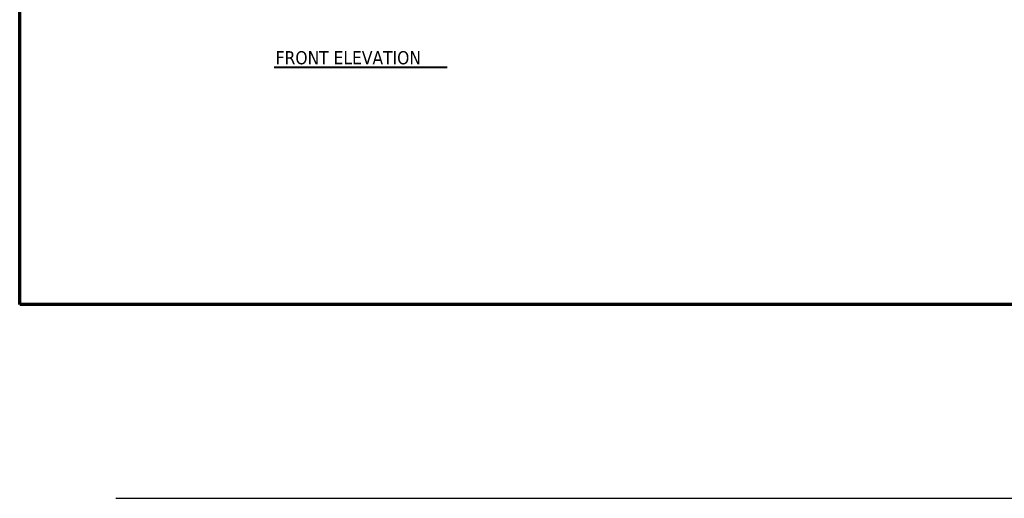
# Model space of a CAD drawing. Header units: inches. Extents: x 24 to 1128, y -69 to 748.
# Tile 1 of 254: x 24 to 474, y -69 to 150. Entities that reach past the tile are written whole.
import ezdxf

# ---------------------------------------------------------------- set-up
doc = ezdxf.new("R2010")
doc.units = ezdxf.units.IN
doc.header["$LTSCALE"] = 32
doc.header["$MEASUREMENT"] = 0
for name, color, linetype, lineweight in [('Border (ANSI)', 7, 'Continuous', 70), ('Sketch Geometry (ANSI)', 7, 'Continuous', 25), ('Symbol (ANSI)', 7, 'Continuous', 25)]:
    doc.layers.add(name, color=color, linetype=linetype, lineweight=lineweight)
doc.styles.add('Label Text (ANSI)', font='tahomabd.ttf')

# ---------------------------------------------------------------- blocks, each defined once
blk = doc.blocks.new('Borders SUPERIOR BORDER')
at = {"layer": 'Border (ANSI)'}
for p, q in [((0.75, 0.625), (0.75, 23.375)), ((35.25, 0.625), (0.75, 0.625))]:
    blk.add_line(p, q, dxfattribs=at)

msp = doc.modelspace()

# ---------------------------------------------------------------- linework, layer by layer
at = {"layer": 'Sketch Geometry (ANSI)'}
msp.add_line((67.96047, -68.78047), (1078.92302, -68.78047), dxfattribs=at)
at = {"layer": 'Symbol (ANSI)', "lineweight": 40}
msp.add_line((140.41621, 128.52659), (219.43837, 128.52659), dxfattribs=at)

# ---------------------------------------------------------------- block references
at = {"xscale": 32, "yscale": 32, "zscale": 32}
msp.add_blockref('Borders SUPERIOR BORDER', (0, 0), dxfattribs=at)

# ---------------------------------------------------------------- texts
at = {"layer": 'Symbol (ANSI)', "insert": (141.03225, 129.75343), "char_height": 6.0159999, "attachment_point": 7, "style": 'Label Text (ANSI)'}
msp.add_mtext('FRONT ELEVATION', dxfattribs=at)

doc.saveas('drawing.dxf')
